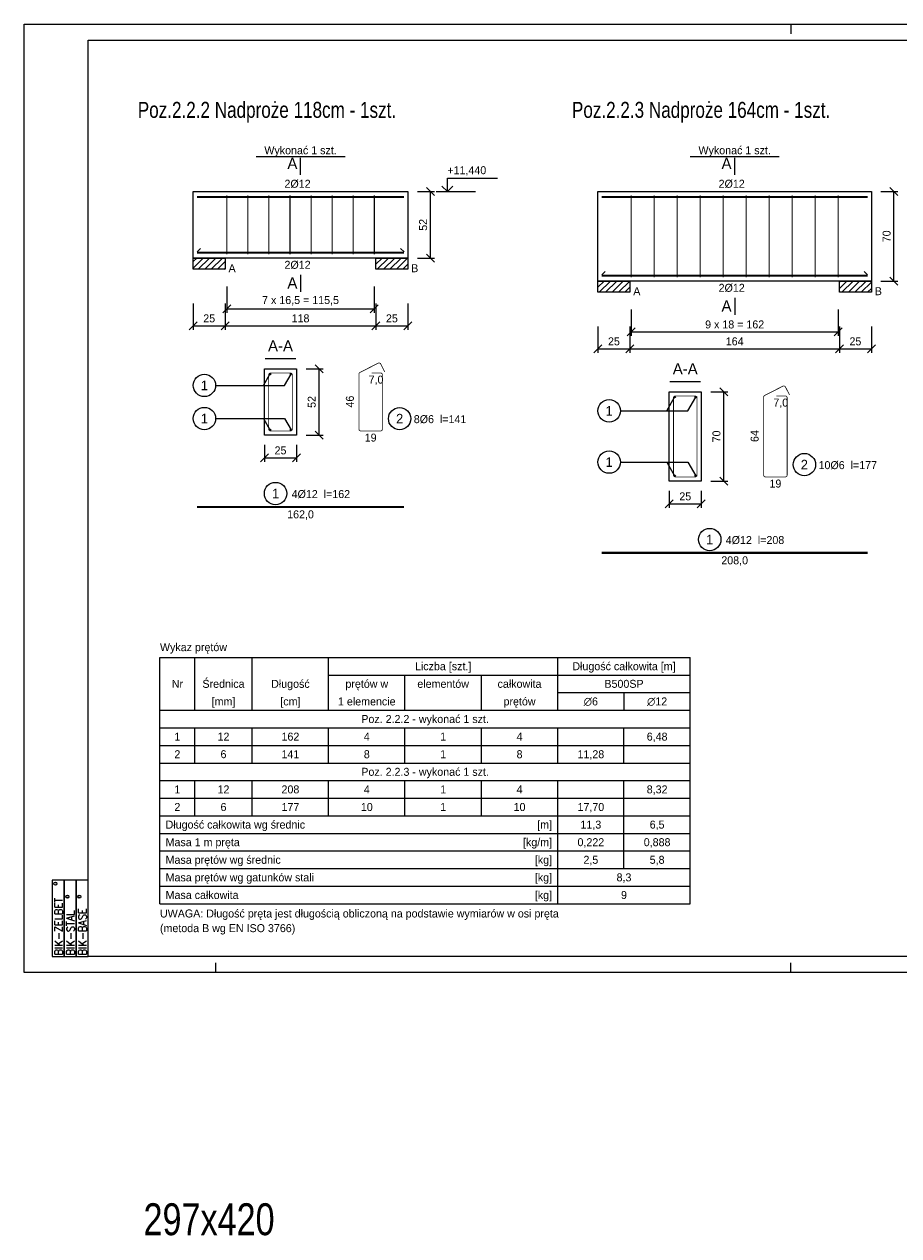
# Model space of a CAD drawing. Header units: millimetres. Extents: x -5773 to -2898, y -9833 to -1081.
# Tile 36 of 53: x -3948 to -3264, y -4084 to -3135. Entities that reach past the tile are written whole.
import ezdxf
from ezdxf.enums import TextEntityAlignment as Align

# ---------------------------------------------------------------- set-up
doc = ezdxf.new("R2010")
doc.units = ezdxf.units.MM
doc.header["$LTSCALE"] = 25
for name, color, linetype in [('BA_pdz', 2, 'Continuous'), ('BA_ram', 2, 'Continuous'), ('BA_txg', 3, 'Continuous')]:
    doc.layers.add(name, color=color, linetype=linetype)
doc.styles.add('BIKTC', font='bikromsw.shx', dxfattribs={"width": 0.85})
doc.styles.add('BIKTG', font='bikromsw.shx', dxfattribs={"width": 0.85})
doc.styles.add('BIKTS', font='bikromsw.shx', dxfattribs={"width": 0.85})
doc.styles.add('ROMANC', font='ROMANC.SHX', dxfattribs={"width": 0.9})
doc.styles.add('SPECBUD_TXT', font='txt')
doc.dimstyles.new('SPECBUD', dxfattribs={"dimscale": 25, "dimtxt": 0.25, "dimasz": 0.25, "dimexe": 0.125, "dimexo": 0.3, "dimgap": 0.1, "dimtad": 1, "dimdec": 0, "dimzin": 0, "dimtxsty": 'SPECBUD_TXT', "dimblk": 'OBLIQUE', "dimblk1": 'OBLIQUE', "dimblk2": 'OBLIQUE', "dimcen": 0.1, "dimclrt": 2, "dimadec": 0, "dimazin": 0, "dimtfac": 1, "dimtdec": 4, "dimtofl": 0, "dimtmove": 0, "dimatfit": 3, "dimfxl": 0.7, "dimfxlon": 1, "dimtolj": 1, "dimtzin": 0, "dimlwe": 0, "dimarcsym": 0})
pattern_1 = [(45, (-3824.8477, -3215.066), (2.5, -2.5), [])]
pattern_2 = [(45, (-3508.0522, -3215.066), (2.5, -2.5), [])]

# ---------------------------------------------------------------- blocks, each defined once
blk = doc.blocks.new('_OBLIQUE')
at = {"color": 0, "lineweight": -2}
blk.add_line((-0.5, -0.5), (0.5, 0.5), dxfattribs=at)
blk = doc.blocks.new('*D346')
at = {"color": 0, "lineweight": 0, "ltscale": 125}
for p, q in [((-3640.51, -3266.4), (-3627.22, -3266.4)), ((-3640.51, -3318.4), (-3627.22, -3318.4))]:
    blk.add_line(p, q, dxfattribs=at)
at = {"color": 0, "lineweight": -2, "ltscale": 125}
blk.add_line((-3630.35, -3318.4), (-3630.35, -3266.4), dxfattribs=at)
at = {"layer": 'Defpoints', "color": 0}
for p in [(-3648.01, -3266.4), (-3630.35, -3266.4), (-3648.01, -3318.4)]:
    blk.add_point(p, dxfattribs=at)
at = {"color": 0, "lineweight": -2, "xscale": 6.25, "yscale": 6.25, "zscale": 6.25}
for p, rotation in [((-3630.35, -3266.4), 90), ((-3630.35, -3318.4), 270)]:
    blk.add_blockref('_OBLIQUE', p, dxfattribs=dict(at, rotation=rotation))
at = {"color": 2, "insert": (-3636.04, -3292.4), "char_height": 6.25, "attachment_point": 5, "rotation": 90, "style": 'SPECBUD_TXT'}
blk.add_mtext('\\A1;52', dxfattribs=at)
blk = doc.blocks.new('*D347')
at = {"color": 0, "lineweight": 0, "ltscale": 125}
for p, q in [((-3816.01, -3353.88), (-3816.01, -3374.5)), ((-3791.01, -3353.88), (-3791.01, -3374.5))]:
    blk.add_line(p, q, dxfattribs=at)
at = {"color": 0, "lineweight": -2, "ltscale": 125}
blk.add_line((-3816.01, -3371.38), (-3791.01, -3371.38), dxfattribs=at)
at = {"layer": 'Defpoints', "color": 0}
for p in [(-3816.01, -3318.4), (-3791.01, -3318.4), (-3791.01, -3371.38)]:
    blk.add_point(p, dxfattribs=at)
at = {"color": 0, "lineweight": -2, "xscale": 6.25, "yscale": 6.25, "zscale": 6.25, "rotation": 180}
blk.add_blockref('_OBLIQUE', (-3816.01, -3371.38), dxfattribs=at)
at = {"color": 0, "lineweight": -2, "xscale": 6.25, "yscale": 6.25, "zscale": 6.25}
blk.add_blockref('_OBLIQUE', (-3791.01, -3371.38), dxfattribs=at)
at = {"color": 2, "insert": (-3803.51, -3365.68), "char_height": 6.25, "attachment_point": 5, "style": 'SPECBUD_TXT'}
blk.add_mtext('\\A1;25', dxfattribs=at)
blk = doc.blocks.new('*D348')
at = {"color": 0, "lineweight": 0, "ltscale": 125}
for p, q in [((-3791.01, -3353.88), (-3791.01, -3374.5)), ((-3673.01, -3353.88), (-3673.01, -3374.5))]:
    blk.add_line(p, q, dxfattribs=at)
at = {"color": 0, "lineweight": -2, "ltscale": 125}
blk.add_line((-3791.01, -3371.38), (-3673.01, -3371.38), dxfattribs=at)
at = {"layer": 'Defpoints', "color": 0}
for p in [(-3791.01, -3318.4), (-3673.01, -3318.4), (-3673.01, -3371.38)]:
    blk.add_point(p, dxfattribs=at)
at = {"color": 0, "lineweight": -2, "xscale": 6.25, "yscale": 6.25, "zscale": 6.25, "rotation": 180}
blk.add_blockref('_OBLIQUE', (-3791.01, -3371.38), dxfattribs=at)
at = {"color": 0, "lineweight": -2, "xscale": 6.25, "yscale": 6.25, "zscale": 6.25}
blk.add_blockref('_OBLIQUE', (-3673.01, -3371.38), dxfattribs=at)
at = {"color": 2, "insert": (-3732.01, -3365.68), "char_height": 6.25, "attachment_point": 5, "style": 'SPECBUD_TXT'}
blk.add_mtext('\\A1;118', dxfattribs=at)
blk = doc.blocks.new('*D349')
at = {"color": 0, "lineweight": 0, "ltscale": 125}
for p, q in [((-3673.01, -3353.88), (-3673.01, -3374.5)), ((-3648.01, -3353.88), (-3648.01, -3374.5))]:
    blk.add_line(p, q, dxfattribs=at)
at = {"color": 0, "lineweight": -2, "ltscale": 125}
blk.add_line((-3673.01, -3371.38), (-3648.01, -3371.38), dxfattribs=at)
at = {"layer": 'Defpoints', "color": 0}
for p in [(-3673.01, -3318.4), (-3648.01, -3318.4), (-3648.01, -3371.38)]:
    blk.add_point(p, dxfattribs=at)
at = {"color": 0, "lineweight": -2, "xscale": 6.25, "yscale": 6.25, "zscale": 6.25, "rotation": 180}
blk.add_blockref('_OBLIQUE', (-3673.01, -3371.38), dxfattribs=at)
at = {"color": 0, "lineweight": -2, "xscale": 6.25, "yscale": 6.25, "zscale": 6.25}
blk.add_blockref('_OBLIQUE', (-3648.01, -3371.38), dxfattribs=at)
at = {"color": 2, "insert": (-3660.51, -3365.68), "char_height": 6.25, "attachment_point": 5, "style": 'SPECBUD_TXT'}
blk.add_mtext('\\A1;25', dxfattribs=at)
blk = doc.blocks.new('*D350')
at = {"color": 0, "lineweight": 0, "ltscale": 125}
for p, q in [((-3789.76, -3340.64), (-3789.76, -3361.26)), ((-3674.26, -3340.64), (-3674.26, -3361.26))]:
    blk.add_line(p, q, dxfattribs=at)
at = {"color": 0, "lineweight": -2, "ltscale": 125}
blk.add_line((-3789.76, -3358.14), (-3674.26, -3358.14), dxfattribs=at)
at = {"layer": 'Defpoints', "color": 0}
for p in [(-3789.76, -3318.4), (-3674.26, -3318.4), (-3674.26, -3358.14)]:
    blk.add_point(p, dxfattribs=at)
at = {"color": 0, "lineweight": -2, "xscale": 6.25, "yscale": 6.25, "zscale": 6.25, "rotation": 180}
blk.add_blockref('_OBLIQUE', (-3789.76, -3358.14), dxfattribs=at)
at = {"color": 0, "lineweight": -2, "xscale": 6.25, "yscale": 6.25, "zscale": 6.25}
blk.add_blockref('_OBLIQUE', (-3674.26, -3358.14), dxfattribs=at)
at = {"color": 2, "insert": (-3732.01, -3351.88), "char_height": 6.25, "attachment_point": 5, "style": 'SPECBUD_TXT'}
blk.add_mtext('\\A1;7 x 16,5 = 115,5', dxfattribs=at)
blk = doc.blocks.new('*D351')
at = {"color": 0, "lineweight": 0, "ltscale": 125}
for p, q in [((-3727.69, -3405.11), (-3714.4, -3405.11)), ((-3727.69, -3457.11), (-3714.4, -3457.11))]:
    blk.add_line(p, q, dxfattribs=at)
at = {"color": 0, "lineweight": -2, "ltscale": 125}
blk.add_line((-3717.53, -3457.11), (-3717.53, -3405.11), dxfattribs=at)
at = {"layer": 'Defpoints', "color": 0}
for p in [(-3735.19, -3405.11), (-3717.53, -3405.11), (-3735.19, -3457.11)]:
    blk.add_point(p, dxfattribs=at)
at = {"color": 0, "lineweight": -2, "xscale": 6.25, "yscale": 6.25, "zscale": 6.25}
for p, rotation in [((-3717.53, -3405.11), 90), ((-3717.53, -3457.11), 270)]:
    blk.add_blockref('_OBLIQUE', p, dxfattribs=dict(at, rotation=rotation))
at = {"color": 2, "insert": (-3723.22, -3431.11), "char_height": 6.25, "attachment_point": 5, "rotation": 90, "style": 'SPECBUD_TXT'}
blk.add_mtext('\\A1;52', dxfattribs=at)
blk = doc.blocks.new('*D352')
at = {"color": 0, "lineweight": 0, "ltscale": 125}
for p, q in [((-3760.19, -3464.61), (-3760.19, -3477.89)), ((-3735.19, -3464.61), (-3735.19, -3477.89))]:
    blk.add_line(p, q, dxfattribs=at)
at = {"color": 0, "lineweight": -2, "ltscale": 125}
blk.add_line((-3760.19, -3474.77), (-3735.19, -3474.77), dxfattribs=at)
at = {"layer": 'Defpoints', "color": 0}
for p in [(-3760.19, -3457.11), (-3735.19, -3457.11), (-3735.19, -3474.77)]:
    blk.add_point(p, dxfattribs=at)
at = {"color": 0, "lineweight": -2, "xscale": 6.25, "yscale": 6.25, "zscale": 6.25, "rotation": 180}
blk.add_blockref('_OBLIQUE', (-3760.19, -3474.77), dxfattribs=at)
at = {"color": 0, "lineweight": -2, "xscale": 6.25, "yscale": 6.25, "zscale": 6.25}
blk.add_blockref('_OBLIQUE', (-3735.19, -3474.77), dxfattribs=at)
at = {"color": 2, "insert": (-3747.69, -3469.07), "char_height": 6.25, "attachment_point": 5, "style": 'SPECBUD_TXT'}
blk.add_mtext('\\A1;25', dxfattribs=at)
blk = doc.blocks.new('*D360')
at = {"color": 0, "lineweight": 0, "ltscale": 125}
for p, q in [((-3277.71, -3266.4), (-3264.43, -3266.4)), ((-3277.71, -3336.4), (-3264.43, -3336.4))]:
    blk.add_line(p, q, dxfattribs=at)
at = {"color": 0, "lineweight": -2, "ltscale": 125}
blk.add_line((-3267.55, -3336.4), (-3267.55, -3266.4), dxfattribs=at)
at = {"layer": 'Defpoints', "color": 0}
for p in [(-3285.21, -3266.4), (-3267.55, -3266.4), (-3285.21, -3336.4)]:
    blk.add_point(p, dxfattribs=at)
at = {"color": 0, "lineweight": -2, "xscale": 6.25, "yscale": 6.25, "zscale": 6.25}
for p, rotation in [((-3267.55, -3266.4), 90), ((-3267.55, -3336.4), 270)]:
    blk.add_blockref('_OBLIQUE', p, dxfattribs=dict(at, rotation=rotation))
at = {"color": 2, "insert": (-3273.24, -3301.4), "char_height": 6.25, "attachment_point": 5, "rotation": 90, "style": 'SPECBUD_TXT'}
blk.add_mtext('\\A1;70', dxfattribs=at)
blk = doc.blocks.new('*D361')
at = {"color": 0, "lineweight": 0, "ltscale": 125}
for p, q in [((-3499.21, -3371.88), (-3499.21, -3392.5)), ((-3474.21, -3371.88), (-3474.21, -3392.5))]:
    blk.add_line(p, q, dxfattribs=at)
at = {"color": 0, "lineweight": -2, "ltscale": 125}
blk.add_line((-3499.21, -3389.38), (-3474.21, -3389.38), dxfattribs=at)
at = {"layer": 'Defpoints', "color": 0}
for p in [(-3499.21, -3336.4), (-3474.21, -3336.4), (-3474.21, -3389.38)]:
    blk.add_point(p, dxfattribs=at)
at = {"color": 0, "lineweight": -2, "xscale": 6.25, "yscale": 6.25, "zscale": 6.25, "rotation": 180}
blk.add_blockref('_OBLIQUE', (-3499.21, -3389.38), dxfattribs=at)
at = {"color": 0, "lineweight": -2, "xscale": 6.25, "yscale": 6.25, "zscale": 6.25}
blk.add_blockref('_OBLIQUE', (-3474.21, -3389.38), dxfattribs=at)
at = {"color": 2, "insert": (-3486.71, -3383.68), "char_height": 6.25, "attachment_point": 5, "style": 'SPECBUD_TXT'}
blk.add_mtext('\\A1;25', dxfattribs=at)
blk = doc.blocks.new('*D362')
at = {"color": 0, "lineweight": 0, "ltscale": 125}
for p, q in [((-3474.21, -3371.88), (-3474.21, -3392.5)), ((-3310.21, -3371.88), (-3310.21, -3392.5))]:
    blk.add_line(p, q, dxfattribs=at)
at = {"color": 0, "lineweight": -2, "ltscale": 125}
blk.add_line((-3474.21, -3389.38), (-3310.21, -3389.38), dxfattribs=at)
at = {"layer": 'Defpoints', "color": 0}
for p in [(-3474.21, -3336.4), (-3310.21, -3336.4), (-3310.21, -3389.38)]:
    blk.add_point(p, dxfattribs=at)
at = {"color": 0, "lineweight": -2, "xscale": 6.25, "yscale": 6.25, "zscale": 6.25, "rotation": 180}
blk.add_blockref('_OBLIQUE', (-3474.21, -3389.38), dxfattribs=at)
at = {"color": 0, "lineweight": -2, "xscale": 6.25, "yscale": 6.25, "zscale": 6.25}
blk.add_blockref('_OBLIQUE', (-3310.21, -3389.38), dxfattribs=at)
at = {"color": 2, "insert": (-3392.21, -3383.68), "char_height": 6.25, "attachment_point": 5, "style": 'SPECBUD_TXT'}
blk.add_mtext('\\A1;164', dxfattribs=at)
blk = doc.blocks.new('*D363')
at = {"color": 0, "lineweight": 0, "ltscale": 125}
for p, q in [((-3310.21, -3371.88), (-3310.21, -3392.5)), ((-3285.21, -3371.88), (-3285.21, -3392.5))]:
    blk.add_line(p, q, dxfattribs=at)
at = {"color": 0, "lineweight": -2, "ltscale": 125}
blk.add_line((-3310.21, -3389.38), (-3285.21, -3389.38), dxfattribs=at)
at = {"layer": 'Defpoints', "color": 0}
for p in [(-3310.21, -3336.4), (-3285.21, -3336.4), (-3285.21, -3389.38)]:
    blk.add_point(p, dxfattribs=at)
at = {"color": 0, "lineweight": -2, "xscale": 6.25, "yscale": 6.25, "zscale": 6.25, "rotation": 180}
blk.add_blockref('_OBLIQUE', (-3310.21, -3389.38), dxfattribs=at)
at = {"color": 0, "lineweight": -2, "xscale": 6.25, "yscale": 6.25, "zscale": 6.25}
blk.add_blockref('_OBLIQUE', (-3285.21, -3389.38), dxfattribs=at)
at = {"color": 2, "insert": (-3297.71, -3383.68), "char_height": 6.25, "attachment_point": 5, "style": 'SPECBUD_TXT'}
blk.add_mtext('\\A1;25', dxfattribs=at)
blk = doc.blocks.new('*D364')
at = {"color": 0, "lineweight": 0, "ltscale": 125}
for p, q in [((-3473.21, -3358.64), (-3473.21, -3379.26)), ((-3311.21, -3358.64), (-3311.21, -3379.26))]:
    blk.add_line(p, q, dxfattribs=at)
at = {"color": 0, "lineweight": -2, "ltscale": 125}
blk.add_line((-3473.21, -3376.14), (-3311.21, -3376.14), dxfattribs=at)
at = {"layer": 'Defpoints', "color": 0}
for p in [(-3473.21, -3336.4), (-3311.21, -3336.4), (-3311.21, -3376.14)]:
    blk.add_point(p, dxfattribs=at)
at = {"color": 0, "lineweight": -2, "xscale": 6.25, "yscale": 6.25, "zscale": 6.25, "rotation": 180}
blk.add_blockref('_OBLIQUE', (-3473.21, -3376.14), dxfattribs=at)
at = {"color": 0, "lineweight": -2, "xscale": 6.25, "yscale": 6.25, "zscale": 6.25}
blk.add_blockref('_OBLIQUE', (-3311.21, -3376.14), dxfattribs=at)
at = {"color": 2, "insert": (-3392.21, -3370.44), "char_height": 6.25, "attachment_point": 5, "style": 'SPECBUD_TXT'}
blk.add_mtext('\\A1;9 x 18 = 162', dxfattribs=at)
blk = doc.blocks.new('*D365')
at = {"color": 0, "lineweight": 0, "ltscale": 125}
for p, q in [((-3410.89, -3423.11), (-3397.61, -3423.11)), ((-3410.89, -3493.11), (-3397.61, -3493.11))]:
    blk.add_line(p, q, dxfattribs=at)
at = {"color": 0, "lineweight": -2, "ltscale": 125}
blk.add_line((-3400.73, -3493.11), (-3400.73, -3423.11), dxfattribs=at)
at = {"layer": 'Defpoints', "color": 0}
for p in [(-3418.39, -3423.11), (-3400.73, -3423.11), (-3418.39, -3493.11)]:
    blk.add_point(p, dxfattribs=at)
at = {"color": 0, "lineweight": -2, "xscale": 6.25, "yscale": 6.25, "zscale": 6.25}
for p, rotation in [((-3400.73, -3423.11), 90), ((-3400.73, -3493.11), 270)]:
    blk.add_blockref('_OBLIQUE', p, dxfattribs=dict(at, rotation=rotation))
at = {"color": 2, "insert": (-3406.42, -3458.11), "char_height": 6.25, "attachment_point": 5, "rotation": 90, "style": 'SPECBUD_TXT'}
blk.add_mtext('\\A1;70', dxfattribs=at)
blk = doc.blocks.new('*D366')
at = {"color": 0, "lineweight": 0, "ltscale": 125}
for p, q in [((-3443.39, -3500.61), (-3443.39, -3513.89)), ((-3418.39, -3500.61), (-3418.39, -3513.89))]:
    blk.add_line(p, q, dxfattribs=at)
at = {"color": 0, "lineweight": -2, "ltscale": 125}
blk.add_line((-3443.39, -3510.77), (-3418.39, -3510.77), dxfattribs=at)
at = {"layer": 'Defpoints', "color": 0}
for p in [(-3443.39, -3493.11), (-3418.39, -3493.11), (-3418.39, -3510.77)]:
    blk.add_point(p, dxfattribs=at)
at = {"color": 0, "lineweight": -2, "xscale": 6.25, "yscale": 6.25, "zscale": 6.25, "rotation": 180}
blk.add_blockref('_OBLIQUE', (-3443.39, -3510.77), dxfattribs=at)
at = {"color": 0, "lineweight": -2, "xscale": 6.25, "yscale": 6.25, "zscale": 6.25}
blk.add_blockref('_OBLIQUE', (-3418.39, -3510.77), dxfattribs=at)
at = {"color": 2, "insert": (-3430.89, -3505.07), "char_height": 6.25, "attachment_point": 5, "style": 'SPECBUD_TXT'}
blk.add_mtext('\\A1;25', dxfattribs=at)
blk = doc.blocks.new('BBB')
for points in [[(2.391, 0.747), (2.391, 1.121), (0, 1.121), (0, 0.747)], [(2.391, 0.374), (2.391, 0.747), (0, 0.747), (0, 0.374)], [(2.391, 0), (2.391, 0.374), (0, 0.374), (0, 0)]]:
    blk.add_lwpolyline(points, close=True)
for centre in [(2.277, 1.024), (1.871, 0.65), (1.871, 0.277)]:
    blk.add_circle(centre, 0.0493)
at = {"style": 'ROMANC', "width": 0.9}
for s, p in [('BIK-ZELBET', (0.032, 0.798)), ('BIK-STAL', (0.032, 0.424)), ('BIK-BASE', (0.032, 0.051))]:
    blk.add_text(s, height=0.2488, dxfattribs=at).set_placement(p)
at = {"style": 'BIKTS', "width": 0.85}
for p in [(2.277, 1.024), (1.871, 0.65), (1.871, 0.277)]:
    blk.add_text('R', height=0.0573, dxfattribs=at).set_placement(p, align=Align.MIDDLE_CENTER)
blk = doc.blocks.new('biketyk')
at = {"xscale": 10, "yscale": 10, "zscale": 10, "rotation": 90}
blk.add_blockref('BBB', (0, 0), dxfattribs=at)
at = {"style": 'BIKTC', "width": 0.8}
for tag, p in [('KOMENTARZ', (-0.98, 25.57)), ('RYSUNEK', (-8.46, 25.57)), ('DATA', (-4.72, 25.57))]:
    blk.add_attdef(tag, p, '', height=2, rotation=90, dxfattribs=at)

msp = doc.modelspace()

# ---------------------------------------------------------------- hatches: boundary and pattern name
at = {"ltscale": 125}
h = msp.add_hatch(dxfattribs=at)
h.set_pattern_fill('ANSI31', color=256, scale=2.5, style=0)
h.set_pattern_definition(pattern_1)
h.paths.add_polyline_path([(-3816.01, -3327.23), (-3816.01, -3318.4), (-3791.01, -3318.4), (-3791.01, -3327.23), (-3816.01, -3327.23)], is_closed=False)
h = msp.add_hatch(dxfattribs=at)
h.set_pattern_fill('ANSI31', color=256, scale=2.5, style=0)
h.set_pattern_definition(pattern_1)
h.paths.add_polyline_path([(-3673.01, -3327.23), (-3673.01, -3318.4), (-3648.01, -3318.4), (-3648.01, -3327.23), (-3673.01, -3327.23)], is_closed=False)
h = msp.add_hatch(dxfattribs=at)
h.set_pattern_fill('ANSI31', color=256, scale=2.5, style=0)
h.set_pattern_definition(pattern_2)
h.paths.add_polyline_path([(-3499.21, -3345.23), (-3499.21, -3336.4), (-3474.21, -3336.4), (-3474.21, -3345.23), (-3499.21, -3345.23)], is_closed=False)
h = msp.add_hatch(dxfattribs=at)
h.set_pattern_fill('ANSI31', color=256, scale=2.5, style=0)
h.set_pattern_definition(pattern_2)
h.paths.add_polyline_path([(-3310.21, -3345.23), (-3310.21, -3336.4), (-3285.21, -3336.4), (-3285.21, -3345.23), (-3310.21, -3345.23)], is_closed=False)

# ---------------------------------------------------------------- linework, layer by layer
at = {"color": 1, "linetype": 'Continuous', "ltscale": 125}
for p, q in [((-3766.82, -3239), (-3697.19, -3239)), ((-3732.01, -3253.15), (-3732.01, -3239.9)), ((-3427.02, -3239), (-3357.39, -3239)), ((-3392.21, -3253.15), (-3392.21, -3239.9)), ((-3625.93, -3266.4), (-3595.02, -3266.4)), ((-3813.01, -3313.6), (-3810.36, -3310.95)), ((-3813.01, -3313.6), (-3810.36, -3310.95)), ((-3651.01, -3313.6), (-3653.66, -3310.95)), ((-3651.01, -3313.6), (-3653.66, -3310.95)), ((-3496.21, -3331.6), (-3493.56, -3328.95)), ((-3496.21, -3331.6), (-3493.56, -3328.95)), ((-3288.21, -3331.6), (-3290.86, -3328.95)), ((-3288.21, -3331.6), (-3290.86, -3328.95)), ((-3732.01, -3331.65), (-3732.01, -3344.9)), ((-3392.21, -3349.65), (-3392.21, -3362.9)), ((-3759.66, -3397.16), (-3735.71, -3397.16)), ((-3442.86, -3415.16), (-3418.91, -3415.16)), ((-3814.77, -3672.51), (-3814.77, -3631.17)), ((-3769.82, -3672.51), (-3769.82, -3631.17)), ((-3710.04, -3672.51), (-3710.04, -3631.17)), ((-3530.7, -3672.51), (-3530.7, -3631.17)), ((-3710.04, -3644.95), (-3426.98, -3644.95)), ((-3650.26, -3672.51), (-3650.26, -3644.95)), ((-3590.48, -3672.51), (-3590.48, -3644.95)), ((-3530.7, -3658.73), (-3426.98, -3658.73)), ((-3478.84, -3658.73), (-3478.84, -3672.51)), ((-3842.03, -3686.29), (-3426.98, -3686.29)), ((-3814.77, -3713.85), (-3814.77, -3686.29)), ((-3769.82, -3713.85), (-3769.82, -3686.29)), ((-3710.04, -3713.85), (-3710.04, -3686.29)), ((-3650.26, -3713.85), (-3650.26, -3686.29)), ((-3590.48, -3713.85), (-3590.48, -3686.29)), ((-3530.7, -3713.85), (-3530.7, -3686.29)), ((-3478.84, -3713.85), (-3478.84, -3686.29)), ((-3842.03, -3700.07), (-3426.98, -3700.07)), ((-3842.03, -3713.85), (-3426.98, -3713.85)), ((-3842.03, -3727.63), (-3426.98, -3727.63)), ((-3814.77, -3755.19), (-3814.77, -3727.63)), ((-3769.82, -3755.19), (-3769.82, -3727.63)), ((-3710.04, -3755.19), (-3710.04, -3727.63)), ((-3650.26, -3755.19), (-3650.26, -3727.63)), ((-3590.48, -3755.19), (-3590.48, -3727.63)), ((-3530.7, -3824.09), (-3530.7, -3727.63)), ((-3478.84, -3796.53), (-3478.84, -3727.63)), ((-3842.03, -3741.41), (-3426.98, -3741.41)), ((-3842.03, -3768.97), (-3426.98, -3768.97)), ((-3842.03, -3782.75), (-3426.98, -3782.75)), ((-3842.03, -3796.53), (-3426.98, -3796.53)), ((-3842.03, -3810.31), (-3426.98, -3810.31))]:
    msp.add_line(p, q, dxfattribs=at)
at = {"color": 2, "linetype": 'Continuous', "ltscale": 125}
for p, q in [((-3842.03, -3631.17), (-3426.98, -3631.17)), ((-3842.03, -3824.09), (-3842.03, -3631.17)), ((-3426.98, -3824.09), (-3426.98, -3631.17)), ((-3842.03, -3672.51), (-3426.98, -3672.51)), ((-3842.03, -3755.19), (-3426.98, -3755.19)), ((-3842.03, -3824.09), (-3426.98, -3824.09))]:
    msp.add_line(p, q, dxfattribs=at)
at = {"color": 1, "linetype": 'Continuous', "ltscale": 125}
for points in [[(-3621.52, -3261.98), (-3617.1, -3266.4), (-3612.68, -3261.98), (-3617.1, -3266.4), (-3617.1, -3255.8), (-3577.93, -3255.8)], [(-3816.01, -3327.23), (-3816.01, -3318.4), (-3791.01, -3318.4), (-3791.01, -3327.23)], [(-3673.01, -3327.23), (-3673.01, -3318.4), (-3648.01, -3318.4), (-3648.01, -3327.23)], [(-3499.21, -3345.23), (-3499.21, -3336.4), (-3474.21, -3336.4), (-3474.21, -3345.23)], [(-3310.21, -3345.23), (-3310.21, -3336.4), (-3285.21, -3336.4), (-3285.21, -3345.23)], [(-3798.49, -3418.14), (-3744.49, -3418.14), (-3739.39, -3409.31)], [(-3798.49, -3418.14), (-3761.09, -3418.14), (-3755.99, -3409.31)], [(-3481.69, -3438.04), (-3428.78, -3438.04), (-3422.59, -3427.31)], [(-3481.69, -3438.04), (-3445.38, -3438.04), (-3439.19, -3427.31)], [(-3798.49, -3444.08), (-3761.09, -3444.08), (-3755.99, -3452.91)], [(-3798.49, -3444.08), (-3744.49, -3444.08), (-3739.39, -3452.91)], [(-3481.69, -3478.18), (-3445.38, -3478.18), (-3439.19, -3488.91)], [(-3481.69, -3478.18), (-3428.78, -3478.18), (-3422.59, -3488.91)]]:
    msp.add_lwpolyline(points, dxfattribs=at)
at = {"color": 2, "linetype": 'Continuous', "ltscale": 125}
for points in [[(-3816.01, -3266.4), (-3648.01, -3266.4), (-3648.01, -3318.4), (-3816.01, -3318.4), (-3816.01, -3266.4)], [(-3499.21, -3266.4), (-3285.21, -3266.4), (-3285.21, -3336.4), (-3499.21, -3336.4), (-3499.21, -3266.4)], [(-3760.19, -3405.11), (-3760.19, -3405.11), (-3760.19, -3405.11), (-3735.19, -3405.11), (-3735.19, -3405.11), (-3735.19, -3405.11), (-3735.19, -3405.11), (-3735.19, -3405.11), (-3735.19, -3457.11), (-3735.19, -3457.11), (-3760.19, -3457.11), (-3760.19, -3457.11), (-3760.19, -3405.11), (-3760.19, -3405.11), (-3760.19, -3405.11)], [(-3443.39, -3423.11), (-3443.39, -3423.11), (-3443.39, -3423.11), (-3418.39, -3423.11), (-3418.39, -3423.11), (-3418.39, -3423.11), (-3418.39, -3423.11), (-3418.39, -3423.11), (-3418.39, -3493.11), (-3418.39, -3493.11), (-3443.39, -3493.11), (-3443.39, -3493.11), (-3443.39, -3423.11), (-3443.39, -3423.11), (-3443.39, -3423.11)]]:
    msp.add_lwpolyline(points, dxfattribs=at)
at = {"color": 3, "linetype": 'Continuous', "ltscale": 125}
for points, const_width in [([(-3651.01, -3270.6), (-3651.01, -3270.6), (-3651.01, -3270.6), (-3651.01, -3270.6), (-3651.01, -3270.6), (-3651.01, -3270.6), (-3813.01, -3270.6), (-3813.01, -3270.6), (-3813.01, -3270.6), (-3813.01, -3270.6), (-3813.01, -3270.6), (-3813.01, -3270.6)], 1.77), ([(-3651.01, -3270.6), (-3651.01, -3270.6), (-3651.01, -3270.6), (-3651.01, -3270.6), (-3651.01, -3270.6), (-3651.01, -3270.6), (-3813.01, -3270.6), (-3813.01, -3270.6), (-3813.01, -3270.6), (-3813.01, -3270.6), (-3813.01, -3270.6), (-3813.01, -3270.6)], 1.77), ([(-3789.76, -3315.4), (-3789.76, -3269.4)], 0.83), ([(-3773.26, -3315.4), (-3773.26, -3269.4)], 0.83), ([(-3756.76, -3315.4), (-3756.76, -3269.4)], 0.83), ([(-3740.26, -3315.4), (-3740.26, -3269.4)], 0.83), ([(-3723.76, -3315.4), (-3723.76, -3269.4)], 0.83), ([(-3707.26, -3315.4), (-3707.26, -3269.4)], 0.83), ([(-3690.76, -3315.4), (-3690.76, -3269.4)], 0.83), ([(-3674.26, -3315.4), (-3674.26, -3269.4)], 0.83), ([(-3288.21, -3270.6), (-3288.21, -3270.6), (-3288.21, -3270.6), (-3288.21, -3270.6), (-3288.21, -3270.6), (-3288.21, -3270.6), (-3496.21, -3270.6), (-3496.21, -3270.6), (-3496.21, -3270.6), (-3496.21, -3270.6), (-3496.21, -3270.6), (-3496.21, -3270.6)], 1.77), ([(-3288.21, -3270.6), (-3288.21, -3270.6), (-3288.21, -3270.6), (-3288.21, -3270.6), (-3288.21, -3270.6), (-3288.21, -3270.6), (-3496.21, -3270.6), (-3496.21, -3270.6), (-3496.21, -3270.6), (-3496.21, -3270.6), (-3496.21, -3270.6), (-3496.21, -3270.6)], 1.77), ([(-3473.21, -3333.4), (-3473.21, -3269.4)], 0.83), ([(-3455.21, -3333.4), (-3455.21, -3269.4)], 0.83), ([(-3437.21, -3333.4), (-3437.21, -3269.4)], 0.83), ([(-3419.21, -3333.4), (-3419.21, -3269.4)], 0.83), ([(-3401.21, -3333.4), (-3401.21, -3269.4)], 0.83), ([(-3383.21, -3333.4), (-3383.21, -3269.4)], 0.83), ([(-3365.21, -3333.4), (-3365.21, -3269.4)], 0.83), ([(-3347.21, -3333.4), (-3347.21, -3269.4)], 0.83), ([(-3329.21, -3333.4), (-3329.21, -3269.4)], 0.83), ([(-3311.21, -3333.4), (-3311.21, -3269.4)], 0.83), ([(-3651.01, -3314.2), (-3651.01, -3314.2), (-3651.01, -3314.2), (-3651.01, -3314.2), (-3651.01, -3314.2), (-3651.01, -3314.2), (-3813.01, -3314.2), (-3813.01, -3314.2), (-3813.01, -3314.2), (-3813.01, -3314.2), (-3813.01, -3314.2), (-3813.01, -3314.2)], 1.77), ([(-3651.01, -3314.2), (-3651.01, -3314.2), (-3651.01, -3314.2), (-3651.01, -3314.2), (-3651.01, -3314.2), (-3651.01, -3314.2), (-3813.01, -3314.2), (-3813.01, -3314.2), (-3813.01, -3314.2), (-3813.01, -3314.2), (-3813.01, -3314.2), (-3813.01, -3314.2)], 1.77), ([(-3288.21, -3332.2), (-3288.21, -3332.2), (-3288.21, -3332.2), (-3288.21, -3332.2), (-3288.21, -3332.2), (-3288.21, -3332.2), (-3496.21, -3332.2), (-3496.21, -3332.2), (-3496.21, -3332.2), (-3496.21, -3332.2), (-3496.21, -3332.2), (-3496.21, -3332.2)], 1.77), ([(-3288.21, -3332.2), (-3288.21, -3332.2), (-3288.21, -3332.2), (-3288.21, -3332.2), (-3288.21, -3332.2), (-3288.21, -3332.2), (-3496.21, -3332.2), (-3496.21, -3332.2), (-3496.21, -3332.2), (-3496.21, -3332.2), (-3496.21, -3332.2), (-3496.21, -3332.2)], 1.77), ([(-3651.01, -3513.35), (-3651.01, -3513.35), (-3651.01, -3513.35), (-3651.01, -3513.35), (-3651.01, -3513.35), (-3651.01, -3513.35), (-3813.01, -3513.35), (-3813.01, -3513.35), (-3813.01, -3513.35), (-3813.01, -3513.35), (-3813.01, -3513.35), (-3813.01, -3513.35)], 1.77), ([(-3288.21, -3549.35), (-3288.21, -3549.35), (-3288.21, -3549.35), (-3288.21, -3549.35), (-3288.21, -3549.35), (-3288.21, -3549.35), (-3496.21, -3549.35), (-3496.21, -3549.35), (-3496.21, -3549.35), (-3496.21, -3549.35), (-3496.21, -3549.35), (-3496.21, -3549.35)], 1.77)]:
    msp.add_lwpolyline(points, dxfattribs=dict(at, const_width=const_width))
at = {"color": 7, "linetype": 'Continuous', "ltscale": 125}
for points in [[(-3816.01, -3327.23), (-3816.01, -3318.4), (-3791.01, -3318.4), (-3791.01, -3327.23)], [(-3673.01, -3327.23), (-3673.01, -3318.4), (-3648.01, -3318.4), (-3648.01, -3327.23)], [(-3499.21, -3345.23), (-3499.21, -3336.4), (-3474.21, -3336.4), (-3474.21, -3345.23)], [(-3310.21, -3345.23), (-3310.21, -3336.4), (-3285.21, -3336.4), (-3285.21, -3345.23)]]:
    msp.add_lwpolyline(points, close=True, dxfattribs=at)
at = {"color": 3, "linetype": 'Continuous', "ltscale": 125, "const_width": 0.6}
for points in [[(-3676.42, -3408.41), (-3669.42, -3408.41, -0.414214), (-3667.92, -3409.91), (-3667.92, -3452.31, -0.414214), (-3669.42, -3453.81), (-3684.82, -3453.81, -0.414214), (-3686.32, -3452.31), (-3686.32, -3409.33, -0.282114), (-3685.49, -3407.98), (-3671.26, -3400.74, -0.409881), (-3669.24, -3401.39), (-3666.07, -3407.63)], [(-3746.99, -3408.41), (-3739.99, -3408.41, -0.414214), (-3738.49, -3409.91), (-3738.49, -3452.31, -0.414214), (-3739.99, -3453.81), (-3755.39, -3453.81, -0.414214), (-3756.89, -3452.31), (-3756.89, -3409.91, -0.414214), (-3755.39, -3408.41), (-3739.99, -3408.41, -0.414214), (-3738.49, -3409.91), (-3738.49, -3416.91)], [(-3359.62, -3426.41), (-3352.62, -3426.41, -0.414214), (-3351.12, -3427.91), (-3351.12, -3488.31, -0.414214), (-3352.62, -3489.81), (-3368.02, -3489.81, -0.414214), (-3369.52, -3488.31), (-3369.52, -3427.33, -0.282114), (-3368.7, -3425.98), (-3354.46, -3418.74, -0.409881), (-3352.44, -3419.39), (-3349.27, -3425.63)], [(-3430.19, -3426.41), (-3423.19, -3426.41, -0.414214), (-3421.69, -3427.91), (-3421.69, -3488.31, -0.414214), (-3423.19, -3489.81), (-3438.59, -3489.81, -0.414214), (-3440.09, -3488.31), (-3440.09, -3427.91, -0.414214), (-3438.59, -3426.41), (-3423.19, -3426.41, -0.414214), (-3421.69, -3427.91), (-3421.69, -3434.91)]]:
    msp.add_lwpolyline(points, format="xyb", dxfattribs=at)
at = {"color": 1, "linetype": 'Continuous', "ltscale": 125}
for centre in [(-3807.25, -3418.14), (-3490.45, -3438.04), (-3807.25, -3444.08), (-3654.44, -3444.17), (-3490.45, -3478.18), (-3337.64, -3480.17), (-3751.55, -3502.83), (-3411.75, -3538.83)]:
    msp.add_circle(centre, 8.76, dxfattribs=at)
at = {"color": 3, "linetype": 'Continuous', "ltscale": 125}
for centre in [(-3755.99, -3409.31), (-3739.39, -3409.31), (-3439.19, -3427.31), (-3422.59, -3427.31), (-3755.99, -3452.91), (-3739.39, -3452.91), (-3439.19, -3488.91), (-3422.59, -3488.91)]:
    msp.add_circle(centre, 0.6, dxfattribs=at)
at = {"layer": 'BA_pdz', "color": 1}
for p, q in [((-3948.26, -3135.3), (-3898.26, -3135.3)), ((-3348.26, -3135.3), (-3348.26, -3142.8)), ((-3798.26, -3877.8), (-3798.26, -3870.3)), ((-3348.26, -3877.8), (-3348.26, -3870.3))]:
    msp.add_line(p, q, dxfattribs=at)
at = {"layer": 'BA_ram', "color": 1}
msp.add_lwpolyline([(-3948.26, -3877.8), (-3948.26, -3135.3), (-2898.26, -3135.3), (-2898.26, -3877.8)], close=True, dxfattribs=at)
at = {"layer": 'BA_ram'}
msp.add_lwpolyline([(-3898.26, -3865.3), (-3898.26, -3147.8), (-2910.76, -3147.8), (-2910.76, -3865.3)], close=True, dxfattribs=at)

# ---------------------------------------------------------------- block references
at = {"layer": 'BA_ram', "xscale": 2.5, "yscale": 2.5, "zscale": 2.5}
msp.add_blockref('biketyk', (-3898.26, -3865.3), dxfattribs=at)

# ---------------------------------------------------------------- texts
at = {"color": 2, "ltscale": 125, "style": 'SPECBUD_TXT'}
for s, height, p in [('Wykonać 1 szt.', 6.25, (-3732.01, -3239)), ('Wykonać 1 szt.', 6.25, (-3392.21, -3239)), ('A-A', 8.75, (-3747.69, -3394.11)), ('A-A', 8.75, (-3430.89, -3412.11))]:
    msp.add_text(s, height=height, dxfattribs=at).set_placement(p, align=Align.BOTTOM_CENTER)
for p in [(-3734.48, -3239.9), (-3394.68, -3239.9)]:
    msp.add_text('A', height=8.75, dxfattribs=at).set_placement(p, align=Align.TOP_RIGHT)
for s, p in [('+11,440', (-3617.1, -3246.5)), ('2Ø12', (-3744.57, -3257.1)), ('2Ø12', (-3404.77, -3257.1)), ('2Ø12', (-3744.57, -3320.58)), ('A', (-3788.36, -3323.23)), ('B', (-3645.36, -3323.23)), ('2Ø12', (-3404.77, -3338.58)), ('A', (-3471.56, -3341.23)), ('B', (-3282.56, -3341.23)), (' 8Ø6  l=141', (-3645.68, -3441.45)), (' 10Ø6  l=177', (-3328.88, -3477.45)), ('UWAGA: Długość pręta jest długością obliczoną na podstawie wymiarów w osi pręta ', (-3842.03, -3828.57)), ('(metoda B wg EN ISO 3766)', (-3842.03, -3840.05))]:
    msp.add_text(s, height=6.25, dxfattribs=at).set_placement(p, align=Align.TOP_LEFT)
for p in [(-3734.48, -3344.9), (-3394.68, -3362.9)]:
    msp.add_text('A', height=8.75, dxfattribs=at).set_placement(p, align=Align.BOTTOM_RIGHT)
for s, height, p in [('1', 7.5, (-3807.25, -3418.14)), ('1', 7.5, (-3490.45, -3438.04)), ('1', 7.5, (-3807.25, -3444.08)), ('2', 7.5, (-3654.44, -3444.17)), ('1', 7.5, (-3490.45, -3478.18)), ('2', 7.5, (-3337.64, -3480.17)), ('1', 7.5, (-3751.55, -3502.83)), ('1', 7.5, (-3411.75, -3538.83)), ('Długość całkowita [m]', 6.25, (-3478.84, -3638.06)), ('Liczba [szt.]', 6.25, (-3620.37, -3638.06)), ('Nr', 6.25, (-3828.4, -3651.84)), ('Średnica', 6.25, (-3792.3, -3651.84)), ('Długość', 6.25, (-3739.93, -3651.84)), ('prętów w', 6.25, (-3680.15, -3651.84)), ('elementów', 6.25, (-3620.37, -3651.84)), ('całkowita', 6.25, (-3560.59, -3651.84)), ('B500SP', 6.25, (-3478.84, -3651.84)), ('[mm]', 6.25, (-3792.3, -3665.62)), ('[cm]', 6.25, (-3739.93, -3665.62)), ('1 elemencie', 6.25, (-3680.15, -3665.62)), ('prętów', 6.25, (-3560.59, -3665.62)), ('∅6', 6.25, (-3504.77, -3665.62)), ('∅12', 6.25, (-3452.91, -3665.62)), ('Poz. 2.2.2 - wykonać 1 szt.', 6.25, (-3634.51, -3679.4)), ('1', 6.25, (-3828.4, -3693.18)), ('12', 6.25, (-3792.3, -3693.18)), ('162', 6.25, (-3739.93, -3693.18)), ('4', 6.25, (-3680.15, -3693.18)), ('1', 6.25, (-3620.37, -3693.18)), ('4', 6.25, (-3560.59, -3693.18)), ('6,48', 6.25, (-3452.91, -3693.18)), ('2', 6.25, (-3828.4, -3706.96)), ('6', 6.25, (-3792.3, -3706.96)), ('141', 6.25, (-3739.93, -3706.96)), ('8', 6.25, (-3680.15, -3706.96)), ('1', 6.25, (-3620.37, -3706.96)), ('8', 6.25, (-3560.59, -3706.96)), ('11,28', 6.25, (-3504.77, -3706.96)), ('Poz. 2.2.3 - wykonać 1 szt.', 6.25, (-3634.51, -3720.74)), ('1', 6.25, (-3828.4, -3734.52)), ('12', 6.25, (-3792.3, -3734.52)), ('208', 6.25, (-3739.93, -3734.52)), ('4', 6.25, (-3680.15, -3734.52)), ('1', 6.25, (-3620.37, -3734.52)), ('4', 6.25, (-3560.59, -3734.52)), ('8,32', 6.25, (-3452.91, -3734.52)), ('2', 6.25, (-3828.4, -3748.3)), ('6', 6.25, (-3792.3, -3748.3)), ('177', 6.25, (-3739.93, -3748.3)), ('10', 6.25, (-3680.15, -3748.3)), ('1', 6.25, (-3620.37, -3748.3)), ('10', 6.25, (-3560.59, -3748.3)), ('17,70', 6.25, (-3504.77, -3748.3)), ('11,3', 6.25, (-3504.77, -3762.08)), ('6,5', 6.25, (-3452.91, -3762.08)), ('0,222', 6.25, (-3504.77, -3775.86)), ('0,888', 6.25, (-3452.91, -3775.86)), ('2,5', 6.25, (-3504.77, -3789.64)), ('5,8', 6.25, (-3452.91, -3789.64)), ('8,3', 6.25, (-3478.84, -3803.42)), ('9', 6.25, (-3478.84, -3817.2))]:
    msp.add_text(s, height=height, dxfattribs=at).set_placement(p, align=Align.MIDDLE_CENTER)
for s, p in [('7,0', (-3672.92, -3410.48)), ('7,0', (-3356.12, -3428.48)), ('19', (-3677.12, -3455.88)), (' 4Ø12  l=162', (-3717.25, -3500.11)), ('19', (-3360.32, -3491.88)), ('162,0', (-3732.01, -3516)), (' 4Ø12  l=208', (-3377.45, -3536.11)), ('208,0', (-3392.21, -3552))]:
    msp.add_text(s, height=6.25, dxfattribs=at).set_placement(p, align=Align.TOP_CENTER)
for s, p in [('46', (-3688.39, -3430.82)), ('64', (-3371.59, -3457.82))]:
    msp.add_text(s, height=6.25, rotation=90, dxfattribs=at).set_placement(p, align=Align.BOTTOM_CENTER)
for s, p in [('Wykaz prętów', (-3842.03, -3623.13)), ('Długość całkowita wg średnic', (-3837.61, -3762.08)), ('Masa 1 m pręta', (-3837.61, -3775.86)), ('Masa prętów wg średnic', (-3837.61, -3789.64)), ('Masa prętów wg gatunków stali', (-3837.61, -3803.42)), ('Masa całkowita', (-3837.61, -3817.2))]:
    msp.add_text(s, height=6.25, dxfattribs=at).set_placement(p, align=Align.MIDDLE_LEFT)
for s, p in [('[m]', (-3535.12, -3762.08)), ('[kg/m]', (-3535.12, -3775.86)), ('[kg]', (-3535.12, -3789.64)), ('[kg]', (-3535.12, -3803.42)), ('[kg]', (-3535.12, -3817.2))]:
    msp.add_text(s, height=6.25, dxfattribs=at).set_placement(p, align=Align.MIDDLE_RIGHT)
at = {"layer": 'BA_txg', "style": 'BIKTG', "width": 0.8}
for s, height, p in [('Poz.2.2.2 Nadproże 118cm - 1szt.', 12.5, (-3859.38, -3208.6)), ('Poz.2.2.3 Nadproże 164cm - 1szt.', 12.5, (-3519.58, -3208.6)), ('297x420', 25, (-3854.92, -4083.63))]:
    msp.add_text(s, height=height, dxfattribs=at).set_placement(p)

# ---------------------------------------------------------------- dimensions: what is measured, and where the dimension line sits
at = {"color": 1, "ltscale": 125}
for base, p1, p2, picture, middle in [((-3630.35, -3266.4), (-3648.01, -3318.4), (-3648.01, -3266.4), '*D346', (-3636.04, -3292.4)), ((-3267.55, -3266.4), (-3285.21, -3336.4), (-3285.21, -3266.4), '*D360', (-3273.24, -3301.4)), ((-3717.53, -3405.11), (-3735.19, -3457.11), (-3735.19, -3405.11), '*D351', (-3723.22, -3431.11)), ((-3400.73, -3423.11), (-3418.39, -3493.11), (-3418.39, -3423.11), '*D365', (-3406.42, -3458.11))]:
    dim = msp.add_linear_dim(base=base, p1=p1, p2=p2, angle=90, dimstyle='SPECBUD', override={"dimblk1": 'OBLIQUE', "dimblk2": 'OBLIQUE', "dimsah": 1}, dxfattribs=at)
    dim.commit()
    dim.dimension.update_dxf_attribs({"geometry": picture, "text_midpoint": middle})
for base, p1, p2, picture, middle in [((-3791.01, -3371.38), (-3816.01, -3318.4), (-3791.01, -3318.4), '*D347', (-3803.51, -3365.68)), ((-3673.01, -3371.38), (-3791.01, -3318.4), (-3673.01, -3318.4), '*D348', (-3732.01, -3365.68)), ((-3648.01, -3371.38), (-3673.01, -3318.4), (-3648.01, -3318.4), '*D349', (-3660.51, -3365.68)), ((-3474.21, -3389.38), (-3499.21, -3336.4), (-3474.21, -3336.4), '*D361', (-3486.71, -3383.68)), ((-3310.21, -3389.38), (-3474.21, -3336.4), (-3310.21, -3336.4), '*D362', (-3392.21, -3383.68)), ((-3285.21, -3389.38), (-3310.21, -3336.4), (-3285.21, -3336.4), '*D363', (-3297.71, -3383.68)), ((-3735.19, -3474.77), (-3760.19, -3457.11), (-3735.19, -3457.11), '*D352', (-3747.69, -3469.07)), ((-3418.39, -3510.77), (-3443.39, -3493.11), (-3418.39, -3493.11), '*D366', (-3430.89, -3505.07))]:
    dim = msp.add_linear_dim(base=base, p1=p1, p2=p2, dimstyle='SPECBUD', override={"dimblk1": 'OBLIQUE', "dimblk2": 'OBLIQUE', "dimsah": 1}, dxfattribs=at)
    dim.commit()
    dim.dimension.update_dxf_attribs({"geometry": picture, "text_midpoint": middle})
for base, p1, p2, text, picture, middle in [((-3674.26, -3358.14), (-3789.76, -3318.4), (-3674.26, -3318.4), '7 x 16,5 = 115,5', '*D350', (-3732.01, -3351.88)), ((-3311.21, -3376.14), (-3473.21, -3336.4), (-3311.21, -3336.4), '9 x 18 = 162', '*D364', (-3392.21, -3370.44))]:
    dim = msp.add_linear_dim(base=base, p1=p1, p2=p2, text=text, dimstyle='SPECBUD', override={"dimblk1": 'OBLIQUE', "dimblk2": 'OBLIQUE', "dimsah": 1}, dxfattribs=at)
    dim.commit()
    dim.dimension.update_dxf_attribs({"geometry": picture, "text_midpoint": middle})

doc.saveas('drawing.dxf')
